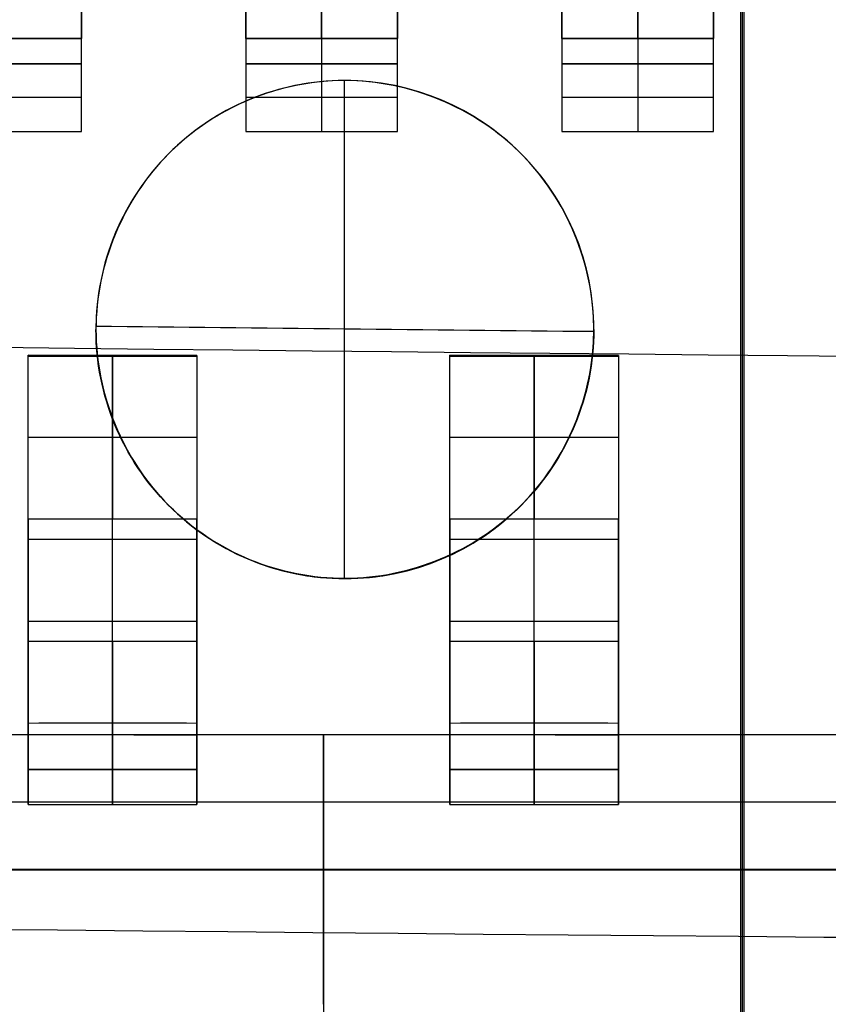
# Model space of a CAD drawing. Header units: millimetres. Extents: x -68 to 68, y -70 to 54.
# Tile 28 of 83: x -30.98 to -28.54, y -26.18 to -23.22. Entities that reach past the tile are written whole.
import ezdxf

# ---------------------------------------------------------------- set-up
doc = ezdxf.new("R2010")
doc.units = ezdxf.units.MM
doc.layers.add('Layer 01', color=7, linetype='Continuous', true_color=0x000000)

# ---------------------------------------------------------------- blocks, each defined once
blk = doc.blocks.new('User_Library-sot-23-6-2(3).step')
at = {"layer": 'Layer 01', "color": 9, "true_color": 0xc0c0c0}
for p, q in [((-1.2128, 0.7239, 0.0508), (-1.2128, 1.1811, 0.0508)), ((-1.1113, 1.1811), (-1.1113, 0.7239)), ((-1.1113, 1.1811, 0.1016), (-1.1113, 0.7239, 0.1016)), ((-0.9335, 0.7239, 0.254), (-0.9335, 1.1811, 0.254)), ((-0.9335, 1.1811, 0.3048), (-0.8319, 1.1811, 0.3048)), ((-0.9225, 1.1811, 0.4077), (-0.9225, 1.1811, 0.0228)), ((-1.0096, 0.9525), (-1.2128, 0.9525)), ((-1.2128, 0.9525), (-1.2128, 0.9525, 0.1016)), ((-1.0096, 0.9525, 0.1016), (-1.2128, 0.9525, 0.1016)), ((-0.9335, 0.9525, 0.1778), (-0.9335, 0.9525, 0.3302)), ((-0.9335, 0.7239, 0.3048), (-0.8319, 0.7239, 0.3048)), ((-0.9225, 0.7239, 0.4077), (-0.9225, 0.7239, 0.0228)), ((-1.2128, -0.2286, 0.0508), (-1.2128, 0.2286, 0.0508)), ((-1.1113, 0.2286), (-1.1113, -0.2286)), ((-1.1113, 0.2286, 0.1016), (-1.1113, -0.2286, 0.1016)), ((-0.9335, -0.2286, 0.254), (-0.9335, 0.2286, 0.254)), ((-0.9335, 0.2286, 0.3048), (-0.8319, 0.2286, 0.3048)), ((-0.9225, 0.2286, 0.4077), (-0.9225, 0.2286, 0.0228)), ((-1.0096, 0), (-1.2128, 0)), ((-1.2128, 0), (-1.2128, 0, 0.1016)), ((-1.0096, 0, 0.1016), (-1.2128, 0, 0.1016)), ((-0.9335, 0, 0.1778), (-0.9335, 0, 0.3302)), ((-0.9335, -0.2286, 0.3048), (-0.8319, -0.2286, 0.3048)), ((-0.9225, -0.2286, 0.4077), (-0.9225, -0.2286, 0.0228)), ((-1.2128, -1.1811, 0.0508), (-1.2128, -0.7239, 0.0508)), ((-1.1113, -0.7239), (-1.1113, -1.1811)), ((-1.1113, -0.7239, 0.1016), (-1.1113, -1.1811, 0.1016)), ((-0.9335, -1.1811, 0.254), (-0.9335, -0.7239, 0.254)), ((-0.9335, -0.7239, 0.3048), (-0.8319, -0.7239, 0.3048)), ((-0.9225, -0.7239, 0.4077), (-0.9225, -0.7239, 0.0228))]:
    blk.add_line(p, q, dxfattribs=at)
at = {"layer": 'Layer 01', "color": 9, "true_color": 0xc0c0c0, "extrusion": (0, -1, 0)}
for centre, radius, start, end in [((-1.0096, 0.1778, -1.1811), 0.1778, 270, 0), ((-1.0096, 0.1778, -1.1811), 0.0762, 270, 0), ((-0.6541, 0.3302, -1.1811), 0.2794, 90, 180), ((-1.0096, 0.1778, 0.7239), 0.1778, 270, 0), ((-1.0096, 0.1778, 0.7239), 0.0762, 270, 0), ((-0.6541, 0.3302, 0.7239), 0.2794, 90, 180)]:
    blk.add_arc(centre, radius, start, end, dxfattribs=at)
at = {"layer": 'Layer 01', "color": 9, "true_color": 0xc0c0c0, "extrusion": (0, 1, 0)}
for centre, radius, start, end in [((1.0096, 0.1778, 0.9525), 0.1778, 180, 270), ((1.0096, 0.1778, 0.9525), 0.0762, 180, 270), ((0.6541, 0.3302, 0.9525), 0.2794, 0, 90), ((1.0096, 0.1778, 0.7239), 0.1778, 180, 270), ((1.0096, 0.1778, 0.7239), 0.0762, 180, 270), ((0.6541, 0.3302, 0.7239), 0.2794, 360, 90), ((1.0096, 0.1778), 0.1778, 180, 270), ((1.0096, 0.1778), 0.0762, 180, 270), ((0.6541, 0.3302), 0.2794, 0, 90)]:
    blk.add_arc(centre, radius, start, end, dxfattribs=at)
at = {"layer": 'Layer 01', "color": 9, "true_color": 0xc0c0c0, "extrusion": (1.56106e-16, -1, 0)}
blk.add_arc((-1.0096, 0.1778, -0.2286), 0.1778, 270, 0, dxfattribs=at)
at = {"layer": 'Layer 01', "color": 9, "true_color": 0xc0c0c0, "extrusion": (3.64246e-16, -1, 0)}
blk.add_arc((-1.0096, 0.1778, -0.2286), 0.0762, 270, 0, dxfattribs=at)
at = {"layer": 'Layer 01', "color": 9, "true_color": 0xc0c0c0, "extrusion": (-9.93399e-17, -1, -1.18421e-31)}
blk.add_arc((-0.6541, 0.3302, -0.2286), 0.2794, 90, 180, dxfattribs=at)
at = {"layer": 'Layer 01', "color": 9, "true_color": 0xc0c0c0, "extrusion": (0, 1, -1.56106e-16)}
blk.add_arc((1.0096, 0.1778, -0.2286), 0.1778, 180, 270, dxfattribs=at)
at = {"layer": 'Layer 01', "color": 9, "true_color": 0xc0c0c0, "extrusion": (0, 1, -3.64246e-16)}
blk.add_arc((1.0096, 0.1778, -0.2286), 0.0762, 180, 270, dxfattribs=at)
at = {"layer": 'Layer 01', "color": 9, "true_color": 0xc0c0c0, "extrusion": (7.40172e-32, 1, 9.93399e-17)}
blk.add_arc((0.6541, 0.3302, -0.2286), 0.2794, 360, 90, dxfattribs=at)
at = {"layer": 'Layer 01', "color": 9, "true_color": 0xc0c0c0}
for points in [[(-1.2128, 0.7239), (-1.2128, 0.9525), (-1.2128, 1.1811)], [(-1.2128, 0.7239, 0.1016), (-1.2128, 0.9525, 0.1016), (-1.2128, 1.1811, 0.1016)], [(-1.2128, 1.1811, 0.1016), (-1.2128, 1.1811, 0.0508), (-1.2128, 1.1811)], [(-1.2128, 1.1811), (-1.1113, 1.1811), (-1.0096, 1.1811)], [(-1.2128, 1.1811, 0.1016), (-1.1113, 1.1811, 0.1016), (-1.0096, 1.1811, 0.1016)], [(-1.0096, 0.7239), (-1.0096, 0.9525), (-1.0096, 1.1811)], [(-1.0096, 1.1811, 0.1016), (-1.0096, 0.9525, 0.1016), (-1.0096, 0.7239, 0.1016)], [(-0.9335, 1.1811, 0.1778), (-0.9335, 0.9525, 0.1778), (-0.9335, 0.7239, 0.1778)], [(-0.9335, 1.1811, 0.3302), (-0.9335, 0.9525, 0.3302), (-0.9335, 0.7239, 0.3302)], [(-0.9335, 1.1811, 0.1778), (-0.9335, 1.1811, 0.254), (-0.9335, 1.1811, 0.3302)], [(-1.2128, 0.7239), (-1.2128, 0.7239, 0.0508), (-1.2128, 0.7239, 0.1016)], [(-1.0096, 0.7239), (-1.1113, 0.7239), (-1.2128, 0.7239)], [(-1.0096, 0.7239, 0.1016), (-1.1113, 0.7239, 0.1016), (-1.2128, 0.7239, 0.1016)], [(-0.9335, 0.7239, 0.3302), (-0.9335, 0.7239, 0.254), (-0.9335, 0.7239, 0.1778)], [(-1.2128, -0.2286), (-1.2128, 0), (-1.2128, 0.2286)], [(-1.2128, -0.2286, 0.1016), (-1.2128, 0, 0.1016), (-1.2128, 0.2286, 0.1016)], [(-1.2128, 0.2286, 0.1016), (-1.2128, 0.2286, 0.0508), (-1.2128, 0.2286)], [(-1.2128, 0.2286), (-1.1113, 0.2286), (-1.0096, 0.2286)], [(-1.2128, 0.2286, 0.1016), (-1.1113, 0.2286, 0.1016), (-1.0096, 0.2286, 0.1016)], [(-1.0096, -0.2286), (-1.0096, 0), (-1.0096, 0.2286)], [(-1.0096, 0.2286, 0.1016), (-1.0096, 0, 0.1016), (-1.0096, -0.2286, 0.1016)], [(-0.9335, 0.2286, 0.1778), (-0.9335, 0, 0.1778), (-0.9335, -0.2286, 0.1778)], [(-0.9335, 0.2286, 0.3302), (-0.9335, 0, 0.3302), (-0.9335, -0.2286, 0.3302)], [(-0.9335, 0.2286, 0.1778), (-0.9335, 0.2286, 0.254), (-0.9335, 0.2286, 0.3302)], [(-1.2128, -0.2286), (-1.2128, -0.2286, 0.0508), (-1.2128, -0.2286, 0.1016)], [(-1.0096, -0.2286), (-1.1113, -0.2286), (-1.2128, -0.2286)], [(-1.0096, -0.2286, 0.1016), (-1.1113, -0.2286, 0.1016), (-1.2128, -0.2286, 0.1016)], [(-0.9335, -0.2286, 0.3302), (-0.9335, -0.2286, 0.254), (-0.9335, -0.2286, 0.1778)], [(-1.2128, -1.1811), (-1.2128, -0.9525), (-1.2128, -0.7239)], [(-1.2128, -1.1811, 0.1016), (-1.2128, -0.9525, 0.1016), (-1.2128, -0.7239, 0.1016)], [(-1.2128, -0.7239, 0.1016), (-1.2128, -0.7239, 0.0508), (-1.2128, -0.7239)], [(-1.2128, -0.7239), (-1.1113, -0.7239), (-1.0096, -0.7239)], [(-1.2128, -0.7239, 0.1016), (-1.1113, -0.7239, 0.1016), (-1.0096, -0.7239, 0.1016)], [(-1.0096, -1.1811), (-1.0096, -0.9525), (-1.0096, -0.7239)], [(-1.0096, -0.7239, 0.1016), (-1.0096, -0.9525, 0.1016), (-1.0096, -1.1811, 0.1016)], [(-0.9335, -0.7239, 0.1778), (-0.9335, -0.9525, 0.1778), (-0.9335, -1.1811, 0.1778)], [(-0.9335, -0.7239, 0.3302), (-0.9335, -0.9525, 0.3302), (-0.9335, -1.1811, 0.3302)], [(-0.9335, -0.7239, 0.1778), (-0.9335, -0.7239, 0.254), (-0.9335, -0.7239, 0.3302)]]:
    blk.add_open_spline(points, degree=2, dxfattribs=at)
blk = doc.blocks.new('D15.step')
at = {"layer": 'Layer 01', "extrusion": (0, 8.74227e-08, -1), "rotation": 90.00000068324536}
blk.add_blockref('User_Library-sot-23-6-2(3).step', (-29.93, -42.3401, 1.6014), dxfattribs=at)
blk = doc.blocks.new('S558-5999-U7-F.step')
at = {"layer": 'Layer 01', "color": 9, "true_color": 0xb8b8b8}
for p, q in [((-3.62, -6.159, 3.203), (-3.62, 6.159, 3.203)), ((-3.4168, 6.0576, 1.428), (-3.4168, -6.0574, 1.428)), ((-3.2138, 6.0704, 4.7597), (-3.2138, -6.0705, 4.7597)), ((-4.762, 0.381, 0.127), (-4.762, 0.889, 0.127)), ((-4.7615, 0.889, 0.254), (-4.7615, 0.381, 0.254)), ((-4.76, 0.889), (-4.76, 0.381)), ((-4.76, 0.381, 0.254), (-4.76, 0.889, 0.254)), ((-4.2224, 0.889, 1.5335), (-3.9594, 0.889, 1.5335)), ((-4.2076, 0.889, 1.5886), (-4.2076, 0.381, 1.5886)), ((-4.086, 0.889, 2.0424), (-4.086, 0.889, 1.0611)), ((-3.9617, 0.381, 1.523), (-3.9617, 0.889, 1.523)), ((-3.62, 0.381, 2.985), (-3.62, 0.889, 2.985)), ((-3.6199, 0.889, 3.0895), (-3.5596, 0.889, 3.0895)), ((-3.515, 0.889, 2.858), (-3.515, 0.381, 2.858)), ((-3.515, 0.381, 3.112), (-3.515, 0.889, 3.112)), ((-3.515, 0.889, 3.112), (-3.515, 0.889, 3.101)), ((-4.7613, 0.381), (-4.7613, 0.8426)), ((-4.7602, 0.635, 0.254), (-4.7628, 0.635, 0.254)), ((-4.762, 0.635), (-4.762, 0.635, 0.254)), ((-4.7619, 0.635), (-4.7601, 0.635)), ((-3.9002, 0.635, 2.7351), (-4.515, 0.635, 0.442)), ((-3.6545, 0.635, 2.6689), (-4.269, 0.635, 0.377)), ((-3.62, 0.635, 2.858), (-3.62, 0.635, 3.112)), ((-3.41, 0.635, 2.858), (-3.6199, 0.635, 2.858)), ((-3.6199, 0.635, 3.112), (-3.41, 0.635, 3.112)), ((-4.2223, 0.381, 1.5333), (-3.9591, 0.381, 1.5333)), ((-4.0865, 0.381, 2.04), (-4.0865, 0.381, 1.0578)), ((-3.6199, 0.381, 3.0893), (-3.5601, 0.381, 3.0893)), ((-3.515, 0.381, 3.112), (-3.515, 0.381, 3.101)), ((-3.6206, 0, 2.6019), (-3.213, 0, 0.254)), ((-3.213, 0, 0.254), (3.213, 0, 0.254)), ((-2.8077, 0, 5.7153), (-3.62, 0, 3.804)), ((-3.62, 0, 2.6019), (-3.62, 0, 3.804)), ((-4.762, -0.889, 0.127), (-4.762, -0.381, 0.127)), ((-4.7615, -0.381, 0.254), (-4.7615, -0.889, 0.254)), ((-4.76, -0.381), (-4.76, -0.889)), ((-4.76, -0.889, 0.254), (-4.76, -0.381, 0.254)), ((-4.2224, -0.381, 1.5335), (-3.9594, -0.381, 1.5335)), ((-4.2076, -0.381, 1.5886), (-4.2076, -0.889, 1.5886)), ((-4.086, -0.381, 2.0424), (-4.086, -0.381, 1.0611)), ((-3.9617, -0.889, 1.523), (-3.9617, -0.381, 1.523)), ((-3.62, -0.889, 2.985), (-3.62, -0.381, 2.985)), ((-3.6199, -0.381, 3.0895), (-3.5596, -0.381, 3.0895)), ((-3.515, -0.381, 2.858), (-3.515, -0.889, 2.858)), ((-3.515, -0.889, 3.112), (-3.515, -0.381, 3.112)), ((-3.515, -0.381, 3.112), (-3.515, -0.381, 3.101)), ((-4.7613, -0.889), (-4.7613, -0.4274)), ((-4.7602, -0.635, 0.254), (-4.7628, -0.635, 0.254)), ((-4.762, -0.635), (-4.762, -0.635, 0.254)), ((-4.7619, -0.635), (-4.7601, -0.635)), ((-3.9002, -0.635, 2.7351), (-4.515, -0.635, 0.442)), ((-3.6545, -0.635, 2.6689), (-4.269, -0.635, 0.377)), ((-3.62, -0.635, 2.858), (-3.62, -0.635, 3.112)), ((-3.41, -0.635, 2.858), (-3.6199, -0.635, 2.858)), ((-3.6199, -0.635, 3.112), (-3.41, -0.635, 3.112)), ((-4.2223, -0.889, 1.5333), (-3.9591, -0.889, 1.5333)), ((-4.0865, -0.889, 2.04), (-4.0865, -0.889, 1.0578)), ((-3.6199, -0.889, 3.0893), (-3.5601, -0.889, 3.0893)), ((-3.515, -0.889, 3.112), (-3.515, -0.889, 3.101))]:
    blk.add_line(p, q, dxfattribs=at)
at = {"layer": 'Layer 01', "color": 9, "true_color": 0xb8b8b8, "extrusion": (0, -1, 0)}
for centre, radius, start, end in [((-4.76, 0.508, -0.635), 0.508, 269.9681, 345.0613), ((-3.41, 2.604, -0.635), 0.254, 90, 165.1415), ((-4.76, 0.508, 0.635), 0.508, 269.9681, 345.0613), ((-3.41, 2.604, 0.635), 0.254, 90, 165.1415)]:
    blk.add_arc(centre, radius, start, end, dxfattribs=at)
at = {"layer": 'Layer 01', "color": 9, "true_color": 0xb8b8b8, "extrusion": (0, 1, 0)}
for centre, radius, start, end in [((4.76, 0.508, 0.635), 0.254, 195.0769, 270.0637), ((3.41, 2.604, 0.635), 0.508, 14.9678, 90), ((4.76, 0.508, -0.635), 0.254, 195.0769, 270.0637), ((3.41, 2.604, -0.635), 0.508, 14.9678, 90)]:
    blk.add_arc(centre, radius, start, end, dxfattribs=at)
at = {"layer": 'Layer 01', "color": 9, "true_color": 0xb8b8b8}
for points in [[(-3.6201, -6.1589, 2.602), (-3.6206, -2.053, 2.6019), (-3.6206, 2.053, 2.6019), (-3.6203, 6.159, 2.602)], [(-3.62, -6.1591, 3.804), (-3.62, -2.053, 3.804), (-3.62, 2.053, 3.804), (-3.6199, 6.159, 3.804)], [(-3.213, -5.9559, 0.254), (-3.213, -1.9853, 0.254), (-3.213, 1.9853, 0.254), (-3.2133, 5.956, 0.254)], [(-4.763, 0.381, 0.254), (-4.763, 0.5503, 0.254), (-4.763, 0.7197, 0.254), (-4.7615, 0.889, 0.254)], [(-4.761, 0.889), (-4.762, 0.7197), (-4.762, 0.5503), (-4.7625, 0.381)], [(-4.761, 0.889), (-4.762, 0.889, 0.0847), (-4.762, 0.889, 0.1693), (-4.761, 0.889, 0.254)], [(-4.7615, 0.889, 0.254), (-4.76, 0.7197, 0.254), (-4.76, 0.5503, 0.254), (-4.76, 0.381, 0.254)], [(-4.7613, 0.381), (-4.76, 0.5503), (-4.76, 0.7197), (-4.761, 0.889)], [(-4.761, 0.889, 0.254), (-4.76, 0.7197, 0.254), (-4.76, 0.5503, 0.254), (-4.7613, 0.381, 0.254)], [(-4.76, 0.381), (-4.76, 0.5503), (-4.76, 0.7197), (-4.761, 0.889)], [(-4.5149, 0.889, 0.442), (-4.515, 0.7197, 0.442), (-4.515, 0.5503, 0.442), (-4.5149, 0.381, 0.442)], [(-4.5149, 0.889, 0.442), (-4.3101, 0.889, 1.2064), (-4.1051, 0.889, 1.9707), (-3.9005, 0.889, 2.7351)], [(-4.2692, 0.889, 0.3771), (-4.2692, 0.7197, 0.377), (-4.2692, 0.5503, 0.377), (-4.2691, 0.381, 0.377)], [(-3.655, 0.889, 2.669), (-3.8598, 0.889, 1.905), (-4.0647, 0.889, 1.1411), (-4.2692, 0.889, 0.3771)], [(-3.9005, 0.889, 2.7351), (-3.9008, 0.7197, 2.7352), (-3.9008, 0.5503, 2.7352), (-3.9004, 0.381, 2.7351)], [(-3.9005, 0.889, 2.7351), (-3.8615, 0.889, 2.8821), (-3.7583, 0.889, 3.0041), (-3.6195, 0.889, 3.067)], [(-3.655, 0.381, 2.669), (-3.6555, 0.5503, 2.6691), (-3.6555, 0.7197, 2.6691), (-3.655, 0.889, 2.669)], [(-3.62, 0.381, 2.858), (-3.62, 0.5503, 2.858), (-3.62, 0.7197, 2.858), (-3.6195, 0.889, 2.858)], [(-3.6195, 0.889, 3.112), (-3.62, 0.7197, 3.112), (-3.62, 0.5503, 3.112), (-3.6195, 0.381, 3.112)], [(-3.6195, 0.889, 3.067), (-3.62, 0.889, 3.082), (-3.62, 0.889, 3.097), (-3.6195, 0.889, 3.112)], [(-3.6195, 0.889, 3.067), (-3.619, 0.889, 2.9973), (-3.619, 0.889, 2.9277), (-3.6195, 0.889, 2.858)], [(-3.6195, 0.889, 2.858), (-3.5493, 0.889, 2.858), (-3.4797, 0.889, 2.858), (-3.41, 0.889, 2.858)], [(-3.41, 0.889, 3.112), (-3.4797, 0.889, 3.112), (-3.5493, 0.889, 3.112), (-3.6195, 0.889, 3.112)], [(-3.41, 0.889, 3.112), (-3.4818, 0.889, 3.112), (-3.5536, 0.889, 3.0966), (-3.6195, 0.889, 3.067)], [(-3.41, 0.381, 2.858), (-3.41, 0.5503, 2.858), (-3.41, 0.7197, 2.858), (-3.41, 0.889, 2.858)], [(-3.41, 0.381, 3.112), (-3.41, 0.5503, 3.112), (-3.41, 0.7197, 3.112), (-3.41, 0.889, 3.112)], [(-4.7613, 0.381, 0.254), (-4.763, 0.381, 0.1693), (-4.763, 0.381, 0.0847), (-4.7613, 0.381)], [(-4.76, 0.381, 0.254), (-4.762, 0.381, 0.254), (-4.761, 0.381, 0.254), (-4.763, 0.381, 0.254)], [(-4.7625, 0.381), (-4.761, 0.381), (-4.762, 0.381), (-4.76, 0.381)], [(-3.9004, 0.381, 2.7351), (-4.1049, 0.381, 1.9706), (-4.3099, 0.381, 1.2063), (-4.5149, 0.381, 0.442)], [(-4.2691, 0.381, 0.377), (-4.0642, 0.381, 1.141), (-3.8593, 0.381, 1.9049), (-3.655, 0.381, 2.669)], [(-3.62, 0.381, 3.0666), (-3.7581, 0.381, 3.0039), (-3.8614, 0.381, 2.8825), (-3.9004, 0.381, 2.7351)], [(-3.41, 0.381, 2.858), (-3.48, 0.381, 2.858), (-3.55, 0.381, 2.858), (-3.62, 0.381, 2.858)], [(-3.62, 0.381, 2.858), (-3.62, 0.381, 2.9275), (-3.62, 0.381, 2.997), (-3.62, 0.381, 3.0666)], [(-3.62, 0.381, 3.0666), (-3.5543, 0.381, 3.0964), (-3.4822, 0.381, 3.112), (-3.41, 0.381, 3.112)], [(-3.6195, 0.381, 3.112), (-3.62, 0.381, 3.0969), (-3.62, 0.381, 3.0817), (-3.62, 0.381, 3.0666)], [(-3.6195, 0.381, 3.112), (-3.55, 0.381, 3.112), (-3.48, 0.381, 3.112), (-3.41, 0.381, 3.112)], [(-4.763, -0.889, 0.254), (-4.763, -0.7197, 0.254), (-4.763, -0.5503, 0.254), (-4.7615, -0.381, 0.254)], [(-4.761, -0.381), (-4.762, -0.5503), (-4.762, -0.7197), (-4.7625, -0.889)], [(-4.761, -0.381), (-4.762, -0.381, 0.0847), (-4.762, -0.381, 0.1693), (-4.761, -0.381, 0.254)], [(-4.7615, -0.381, 0.254), (-4.76, -0.5503, 0.254), (-4.76, -0.7197, 0.254), (-4.76, -0.889, 0.254)], [(-4.7613, -0.889), (-4.76, -0.7197), (-4.76, -0.5503), (-4.761, -0.381)], [(-4.761, -0.381, 0.254), (-4.76, -0.5503, 0.254), (-4.76, -0.7197, 0.254), (-4.7613, -0.889, 0.254)], [(-4.76, -0.889), (-4.76, -0.7197), (-4.76, -0.5503), (-4.761, -0.381)], [(-4.5149, -0.381, 0.442), (-4.515, -0.5503, 0.442), (-4.515, -0.7197, 0.442), (-4.5149, -0.889, 0.442)], [(-4.5149, -0.381, 0.442), (-4.3101, -0.381, 1.2064), (-4.1051, -0.381, 1.9707), (-3.9005, -0.381, 2.7351)], [(-4.2692, -0.381, 0.3771), (-4.2692, -0.5503, 0.377), (-4.2692, -0.7197, 0.377), (-4.2691, -0.889, 0.377)], [(-3.655, -0.381, 2.669), (-3.8598, -0.381, 1.905), (-4.0647, -0.381, 1.1411), (-4.2692, -0.381, 0.3771)], [(-3.9005, -0.381, 2.7351), (-3.9008, -0.5503, 2.7352), (-3.9008, -0.7197, 2.7352), (-3.9004, -0.889, 2.7351)], [(-3.9005, -0.381, 2.7351), (-3.8615, -0.381, 2.8821), (-3.7583, -0.381, 3.0041), (-3.6195, -0.381, 3.067)], [(-3.655, -0.889, 2.669), (-3.6555, -0.7197, 2.6691), (-3.6555, -0.5503, 2.6691), (-3.655, -0.381, 2.669)], [(-3.62, -0.889, 2.858), (-3.62, -0.7197, 2.858), (-3.62, -0.5503, 2.858), (-3.6195, -0.381, 2.858)], [(-3.6195, -0.381, 3.112), (-3.62, -0.5503, 3.112), (-3.62, -0.7197, 3.112), (-3.6195, -0.889, 3.112)], [(-3.6195, -0.381, 3.067), (-3.62, -0.381, 3.082), (-3.62, -0.381, 3.097), (-3.6195, -0.381, 3.112)], [(-3.6195, -0.381, 3.067), (-3.619, -0.381, 2.9973), (-3.619, -0.381, 2.9277), (-3.6195, -0.381, 2.858)], [(-3.6195, -0.381, 2.858), (-3.5493, -0.381, 2.858), (-3.4797, -0.381, 2.858), (-3.41, -0.381, 2.858)], [(-3.41, -0.381, 3.112), (-3.4797, -0.381, 3.112), (-3.5493, -0.381, 3.112), (-3.6195, -0.381, 3.112)], [(-3.41, -0.381, 3.112), (-3.4818, -0.381, 3.112), (-3.5536, -0.381, 3.0966), (-3.6195, -0.381, 3.067)], [(-3.41, -0.889, 2.858), (-3.41, -0.7197, 2.858), (-3.41, -0.5503, 2.858), (-3.41, -0.381, 2.858)], [(-3.41, -0.889, 3.112), (-3.41, -0.7197, 3.112), (-3.41, -0.5503, 3.112), (-3.41, -0.381, 3.112)], [(-4.7613, -0.889, 0.254), (-4.763, -0.889, 0.1693), (-4.763, -0.889, 0.0847), (-4.7613, -0.889)], [(-4.76, -0.889, 0.254), (-4.762, -0.889, 0.254), (-4.761, -0.889, 0.254), (-4.763, -0.889, 0.254)], [(-4.7625, -0.889), (-4.761, -0.889), (-4.762, -0.889), (-4.76, -0.889)], [(-3.9004, -0.889, 2.7351), (-4.1049, -0.889, 1.9706), (-4.3099, -0.889, 1.2063), (-4.5149, -0.889, 0.442)], [(-4.2691, -0.889, 0.377), (-4.0642, -0.889, 1.141), (-3.8593, -0.889, 1.9049), (-3.655, -0.889, 2.669)], [(-3.62, -0.889, 3.0666), (-3.7581, -0.889, 3.0039), (-3.8614, -0.889, 2.8825), (-3.9004, -0.889, 2.7351)], [(-3.41, -0.889, 2.858), (-3.48, -0.889, 2.858), (-3.55, -0.889, 2.858), (-3.62, -0.889, 2.858)], [(-3.62, -0.889, 2.858), (-3.62, -0.889, 2.9275), (-3.62, -0.889, 2.997), (-3.62, -0.889, 3.0666)], [(-3.62, -0.889, 3.0666), (-3.5543, -0.889, 3.0964), (-3.4822, -0.889, 3.112), (-3.41, -0.889, 3.112)], [(-3.6195, -0.889, 3.112), (-3.62, -0.889, 3.0969), (-3.62, -0.889, 3.0817), (-3.62, -0.889, 3.0666)], [(-3.6195, -0.889, 3.112), (-3.55, -0.889, 3.112), (-3.48, -0.889, 3.112), (-3.41, -0.889, 3.112)]]:
    blk.add_open_spline(points, degree=3, dxfattribs=at)
for points, knots in [([(-4.761, 0.889), (-4.6491, 0.889), (-4.5385, 0.889, 0.0376), (-4.3626, 0.889, 0.1727), (-4.2978, 0.889, 0.2699), (-4.2692, 0.889, 0.3771)], [-0.6782641, -0.6782641, -0.6782641, -0.6782641, -0.3391321, -0.3391321, 0, 0, 0, 0]), ([(-4.761, 0.889, 0.254), (-4.7028, 0.889, 0.254), (-4.651, 0.889, 0.2717), (-4.56, 0.889, 0.3411), (-4.5297, 0.889, 0.3863), (-4.5149, 0.889, 0.442)], [0, 0, 0, 0, 0.1697035, 0.1697035, 0.3394069, 0.3394069, 0.3394069, 0.3394069]), ([(-3.41, 0.889, 2.858), (-3.4674, 0.889, 2.858), (-3.5193, 0.889, 2.8402), (-3.6105, 0.889, 2.7704), (-3.6407, 0.889, 2.725), (-3.655, 0.889, 2.669)], [0, 0, 0, 0, 0.1697171, 0.1697171, 0.3394343, 0.3394343, 0.3394343, 0.3394343]), ([(-4.5149, 0.381, 0.442), (-4.5296, 0.381, 0.3867), (-4.5601, 0.381, 0.3413), (-4.6509, 0.381, 0.2715), (-4.7024, 0.381, 0.254), (-4.7613, 0.381, 0.254)], [0, 0, 0, 0, 0.1698344, 0.1698344, 0.3396688, 0.3396688, 0.3396688, 0.3396688]), ([(-4.2691, 0.381, 0.377), (-4.2978, 0.381, 0.2699), (-4.3626, 0.381, 0.1727), (-4.5385, 0.381, 0.0376), (-4.6491, 0.381), (-4.7613, 0.381)], [-0.6785257, -0.6785257, -0.6785257, -0.6785257, -0.3392629, -0.3392629, 0, 0, 0, 0]), ([(-3.655, 0.381, 2.669), (-3.6408, 0.381, 2.7246), (-3.6103, 0.381, 2.7702), (-3.5194, 0.381, 2.8404), (-3.4678, 0.381, 2.858), (-3.41, 0.381, 2.858)], [0, 0, 0, 0, 0.1697172, 0.1697172, 0.3394345, 0.3394345, 0.3394345, 0.3394345]), ([(-4.761, -0.381), (-4.6491, -0.381), (-4.5385, -0.381, 0.0376), (-4.3626, -0.381, 0.1727), (-4.2978, -0.381, 0.2699), (-4.2692, -0.381, 0.3771)], [-0.6782641, -0.6782641, -0.6782641, -0.6782641, -0.3391321, -0.3391321, 0, 0, 0, 0]), ([(-4.761, -0.381, 0.254), (-4.7028, -0.381, 0.254), (-4.651, -0.381, 0.2717), (-4.56, -0.381, 0.3411), (-4.5297, -0.381, 0.3863), (-4.5149, -0.381, 0.442)], [0, 0, 0, 0, 0.1697035, 0.1697035, 0.3394069, 0.3394069, 0.3394069, 0.3394069]), ([(-3.41, -0.381, 2.858), (-3.4674, -0.381, 2.858), (-3.5193, -0.381, 2.8402), (-3.6105, -0.381, 2.7704), (-3.6407, -0.381, 2.725), (-3.655, -0.381, 2.669)], [0, 0, 0, 0, 0.1697171, 0.1697171, 0.3394343, 0.3394343, 0.3394343, 0.3394343]), ([(-4.5149, -0.889, 0.442), (-4.5296, -0.889, 0.3867), (-4.5601, -0.889, 0.3413), (-4.6509, -0.889, 0.2715), (-4.7024, -0.889, 0.254), (-4.7613, -0.889, 0.254)], [0, 0, 0, 0, 0.1698344, 0.1698344, 0.3396688, 0.3396688, 0.3396688, 0.3396688]), ([(-4.2691, -0.889, 0.377), (-4.2978, -0.889, 0.2699), (-4.3626, -0.889, 0.1727), (-4.5385, -0.889, 0.0376), (-4.6491, -0.889), (-4.7613, -0.889)], [-0.6785257, -0.6785257, -0.6785257, -0.6785257, -0.3392629, -0.3392629, 0, 0, 0, 0]), ([(-3.655, -0.889, 2.669), (-3.6408, -0.889, 2.7246), (-3.6103, -0.889, 2.7702), (-3.5194, -0.889, 2.8404), (-3.4678, -0.889, 2.858), (-3.41, -0.889, 2.858)], [0, 0, 0, 0, 0.1697172, 0.1697172, 0.3394345, 0.3394345, 0.3394345, 0.3394345])]:
    blk.add_open_spline(points, degree=3, knots=knots, dxfattribs=at)
blk = doc.blocks.new('M10.step')
at = {"layer": 'Layer 01', "rotation": 270.0000006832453}
blk.add_blockref('S558-5999-U7-F.step', (29.9351, -48.9901), dxfattribs=at)
blk = doc.blocks.new('MC403-X_A_090322_MultipleBody.step')
at = {"layer": 'Layer 01'}
for name in ['D15.step', 'M10.step']:
    blk.add_blockref(name, (0, 0), dxfattribs=at)
blk = doc.blocks.new('MC403-X_A_090322_MultipleBody 090322')
at = {"layer": 'Layer 01'}
blk.add_blockref('MC403-X_A_090322_MultipleBody.step', (0, 0), dxfattribs=at)
blk = doc.blocks.new('TRO-13-001 MC403 CASTING270122')
at = {"layer": 'Layer 01', "color": 7, "true_color": 0xdde8ff}
blk.add_line((-28.8025, -44.3294, -12.05), (-28.8025, -18.9399, -12.05), dxfattribs=at)
for points in [[(-28.8077, -18.9451, -11.9), (-28.8077, -31.6347, -11.9), (-28.8077, -44.3242, -11.9)], [(-28.7973, -44.3347, -12.2), (-28.7973, -31.6347, -12.2), (-28.7973, -18.9347, -12.2)]]:
    blk.add_open_spline(points, degree=2, dxfattribs=at)
blk = doc.blocks.new('TRO-13-003 MC403 FRONT CASING270122')
at = {"layer": 'Layer 01', "color": 254, "true_color": 0xcad1ee}
for p, q in [((-30, -23.4, 19.9551), (-30, -23.4, 20.2559)), ((-30, -24.9, 19.8545), (-30, -24.9, 20.1553))]:
    blk.add_line(p, q, dxfattribs=at)
for centre, start, end in [((-30, -24.15, 20.0724), 0, 180), ((-30, -24.15, 20.0383), 180, 0)]:
    blk.add_arc(centre, 0.75, start, end, dxfattribs=at)
for points, knots in [([(-29.25, -24.15, 20.2266), (-29.25, -23.952, 20.2399), (-29.3313, -23.7578, 20.2507), (-29.6088, -23.4807, 20.2616), (-29.8036, -23.3996, 20.2615), (-30.1003, -23.4002, 20.2531), (-30.1979, -23.42, 20.249), (-30.3791, -23.4954, 20.2387), (-30.4623, -23.5514, 20.2326), (-30.6691, -23.7589, 20.2127), (-30.75, -23.9544, 20.1972), (-30.75, -24.15, 20.184)], [-2.407854, -2.407854, -2.407854, -2.407854, -1.805891, -1.805891, -1.203927, -1.203927, -0.902945, -0.902945, -0.601964, -0.601964, 0, 0, 0, 0]), ([(-29.25, -24.15, 19.9258), (-29.25, -24.051, 19.9325), (-29.2695, -23.9538, 19.9385), (-29.3447, -23.7721, 19.9486), (-29.4005, -23.6888, 19.9526), (-29.6083, -23.4811, 19.9608), (-29.8046, -23.3999, 19.9607), (-30.0984, -23.4001, 19.9523), (-30.1967, -23.4196, 19.9482), (-30.3783, -23.495, 19.938), (-30.4608, -23.55, 19.9319), (-30.6007, -23.6901, 19.9184), (-30.6555, -23.7726, 19.9113), (-30.7306, -23.9541, 19.897), (-30.75, -24.0522, 19.8898), (-30.75, -24.15, 19.8832)], [0, 0, 0, 0, 0.298197, 0.298197, 0.596394, 0.596394, 1.192787, 1.192787, 1.490984, 1.490984, 1.789181, 1.789181, 2.087377, 2.087377, 2.385574, 2.385574, 2.385574, 2.385574]), ([(-29.25, -24.15, 20.2266), (-29.25, -24.249, 20.22), (-29.2695, -24.3461, 20.2129), (-29.3446, -24.5276, 20.1986), (-29.4002, -24.6107, 20.1915), (-29.6074, -24.8183, 20.1718), (-29.8032, -24.8997, 20.1609), (-30.0969, -24.9001, 20.1525), (-30.1954, -24.8807, 20.151), (-30.3772, -24.8056, 20.1508), (-30.4601, -24.7505, 20.1521), (-30.6002, -24.6105, 20.1575), (-30.6553, -24.5278, 20.1614), (-30.7306, -24.3459, 20.1715), (-30.75, -24.2478, 20.1775), (-30.75, -24.15, 20.184)], [0, 0, 0, 0, 0.29818, 0.29818, 0.596361, 0.596361, 1.192721, 1.192721, 1.490902, 1.490902, 1.789082, 1.789082, 2.087262, 2.087262, 2.385443, 2.385443, 2.385443, 2.385443]), ([(-30.75, -24.15, 19.8832), (-30.75, -24.3455, 19.8701), (-30.669, -24.5414, 19.8593), (-30.4616, -24.7492, 19.8514), (-30.3782, -24.8051, 19.85), (-30.1965, -24.8804, 19.8502), (-30.0989, -24.9, 19.8516), (-29.9009, -24.9, 19.8573), (-29.8035, -24.8805, 19.8613), (-29.6217, -24.805, 19.8715), (-29.5387, -24.7494, 19.8776), (-29.3313, -24.5419, 19.8973), (-29.25, -24.348, 19.9125), (-29.25, -24.15, 19.9258)], [0, 0, 0, 0, 0.599141, 0.599141, 0.898711, 0.898711, 1.198282, 1.198282, 1.497852, 1.497852, 1.797423, 1.797423, 2.396563, 2.396563, 2.396563, 2.396563]), ([(-1.1158, -26.0795, 20.5012), (-12.0583, -26.078, 20.4897), (-23.0007, -26.0528, 20.31), (-33.9999, -25.9259, 19.9653), (-34.0566, -25.9253, 19.9635), (-44.4284, -25.8047, 19.6369), (-54.7435, -25.5946, 19.1672), (-65.0587, -25.2297, 18.5569)], [68.716929, 68.716929, 68.716929, 68.716929, 101.592686, 101.592686, 101.763054, 101.763054, 132.754019, 132.754019, 132.754019, 132.754019])]:
    blk.add_open_spline(points, degree=3, knots=knots, dxfattribs=at)
for points, degree in [([(-30.0023, -23.4, 19.9551), (-30.0023, -23.9, 19.9215), (-30.0023, -24.4, 19.888), (-30.0023, -24.9, 19.8544)], 3), ([(-2.4141, -24.3453, 17.6087), (-22.7797, -24.3365, 17.5626), (-43.1454, -24.2071, 16.9345), (-63.5114, -23.4804, 15.7562)], 3), ([(-29.25, -24.1563, 19.9254), (-29.75, -24.1512, 19.9119), (-30.25, -24.1459, 19.8981), (-30.7499, -24.1403, 19.8839)], 3), ([(-30.75, -24.15, 20.184), (-30.75, -24.15, 20.0336), (-30.75, -24.15, 19.8832)], 2), ([(-29.25, -24.15, 19.9258), (-29.25, -24.15, 20.0762), (-29.25, -24.15, 20.2266)], 2)]:
    blk.add_open_spline(points, degree=degree, dxfattribs=at)

msp = doc.modelspace()

# ---------------------------------------------------------------- block references
at = {"layer": 'Layer 01'}
for name, p in [('TRO-13-001 MC403 CASTING270122', (0, 0)), ('TRO-13-003 MC403 FRONT CASING270122', (0, 0)), ('MC403-X_A_090322_MultipleBody 090322', (-60, 20, 1.6014))]:
    msp.add_blockref(name, p, dxfattribs=at)

doc.saveas('drawing.dxf')
